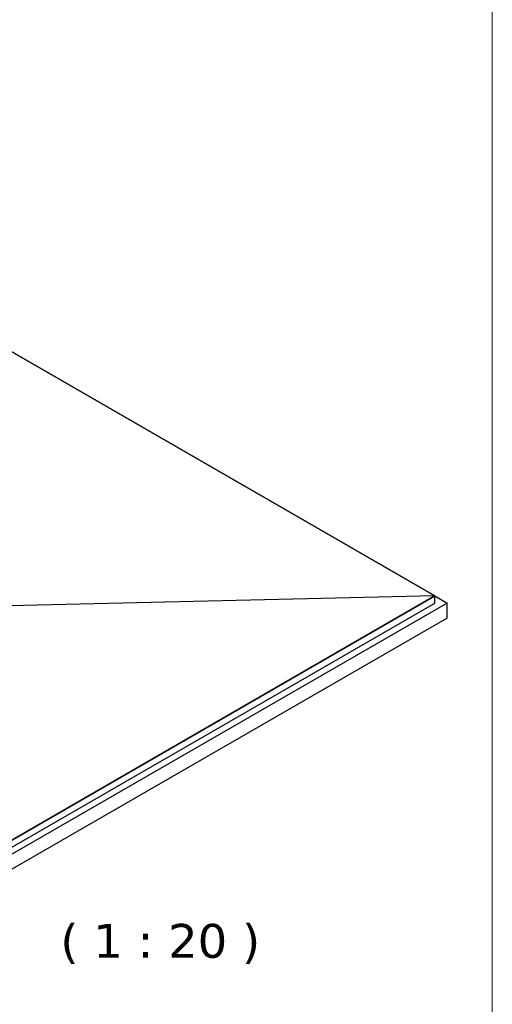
# Model space of a CAD drawing. Header units: millimetres. Extents: x -10668 to 10668, y -400 to 5820.
# Tile 17 of 28: x 3383 to 4080, y 1256 to 2710. Entities that reach past the tile are written whole.
import ezdxf

# ---------------------------------------------------------------- set-up
doc = ezdxf.new("R2010")
doc.units = ezdxf.units.MM
doc.header["$LTSCALE"] = 20
for name, color, linetype, lineweight in [('_Sichtbarkanten', 7, 'Continuous', 25), ('Rahmen (ISO)', 7, 'Continuous', 70), ('Symbol (ISO)', 7, 'Continuous', 25)]:
    doc.layers.add(name, color=color, linetype=linetype, lineweight=lineweight)
doc.styles.add('Farbiger Text', font='verdana.ttf')

# ---------------------------------------------------------------- blocks, each defined once
blk = doc.blocks.new('Ränder wedi_Zeichnungsrahmen')
at = {"layer": 'Rahmen (ISO)', "color": 208, "lineweight": 18, "true_color": 0x400040}
blk.add_line((204, 6), (204, 291), dxfattribs=at)

msp = doc.modelspace()

# ---------------------------------------------------------------- linework, layer by layer
at = {"layer": '_Sichtbarkanten'}
for p, q in [((3995.49, 1859.03), (3259.11, 2284.18)), ((3259.11, 2284.16), (3995.46, 1859.03)), ((3259.11, 1433.88), (3995.49, 1859.03)), ((3995.46, 1859.03), (3259.11, 1433.9)), ((3259.11, 1423.51), (3995.49, 1848.66)), ((4013.45, 1848.66), (3259.11, 1413.14)), ((3995.46, 1859.03), (3367.26, 1844.74)), ((3995.49, 1848.66), (3995.49, 1859.03)), ((3995.49, 1859.03), (4013.45, 1848.66)), ((4013.45, 1826.37), (4013.45, 1848.66)), ((4013.45, 1826.37), (3259.11, 1390.85))]:
    msp.add_line(p, q, dxfattribs=at)

# ---------------------------------------------------------------- block references
at = {"xscale": 20, "yscale": 20, "zscale": 20}
msp.add_blockref('Ränder wedi_Zeichnungsrahmen', (0, 0), dxfattribs=at)

# ---------------------------------------------------------------- texts
at = {"layer": 'Symbol (ISO)', "insert": (3442.95, 1315.77), "char_height": 50, "attachment_point": 7, "style": 'Farbiger Text'}
msp.add_mtext('( 1 : 20 )', dxfattribs=at)

doc.saveas('drawing.dxf')
